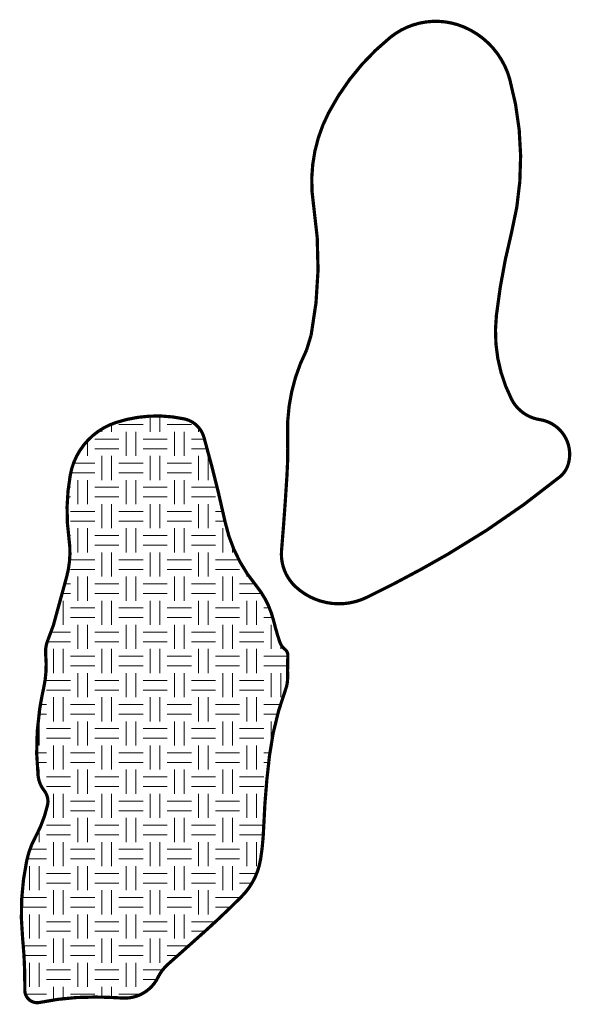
# Model space of a CAD drawing. Header units: metres. Extents: x 198187 to 205351, y 462241 to 466381.
# Tile 2 of 9: x 198187 to 198358, y 466075 to 466381. Entities that reach past the tile are written whole.
import ezdxf

# ---------------------------------------------------------------- set-up
doc = ezdxf.new("R2010")
doc.units = ezdxf.units.M
doc.linetypes.add('ACAD_ISO06W100', pattern=[36, 24, -3, 0, -3, 0, -3, 0, -3])
doc.layers.add('N-WE-GR-FAUNAAKKER-A', color=64, linetype='ACAD_ISO06W100', lineweight=18, transparency=0.4)
doc.layers.add('N-WE-GR-FAUNAAKKER-G', color=64, linetype='ACAD_ISO06W100', lineweight=35)

msp = doc.modelspace()

# ---------------------------------------------------------------- hatches: boundary and pattern name
at = {"layer": 'N-WE-GR-FAUNAAKKER-A'}
h = msp.add_hatch(dxfattribs=at)
h.set_pattern_fill('AGR-GROND-SO', color=256, scale=3, pattern_type=2)
h.set_pattern_definition([(0, (-3000, 3002.25), (7.5, 7.5), [7.5, -7.5]), (0, (-3000, 3005.25), (7.5, 7.5), [7.5, -7.5]), (90, (-2997.75, 3007.5), (-7.5, 7.5), [7.5, -7.5]), (90, (-2994.75, 3007.5), (-7.5, 7.5), [7.5, -7.5])])
edge = h.paths.add_edge_path()
edge.add_line((198197.1821640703, 466192.3969089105), (198201.292624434, 466207.461226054))
edge.add_arc((198173.3442713, 466215.0872337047), 28.97009553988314, 344.7377651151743, 368.0754589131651)
edge.add_arc((198263.7493382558, 466227.9142756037), 62.34041390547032, 169.6191171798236, 188.0754589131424, ccw=False)
edge.add_arc((198223.1779343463, 466235.3465295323), 21.09387206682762, 108.4937493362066, 169.6191171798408, ccw=False)
edge.add_arc((198229.2577692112, 466217.1692285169), 40.26099663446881, 77.73006450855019, 108.49374933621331, ccw=False)
edge.add_arc((198236.0818399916, 466248.5463362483), 8.150393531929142, 15.743307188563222, 77.73006450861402, ccw=False)
edge.add_arc((197807.2203281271, 466127.6489596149), 453.7268426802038, 12.304028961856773, 15.743307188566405, ccw=False)
edge.add_arc((198295.3656796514, 466234.1178165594), 45.89451566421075, 192.3040289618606, 219.4920218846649)
edge.add_arc((198238.2031874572, 466187.0100611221), 28.17768651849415, 13.616110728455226, 39.4920218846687, ccw=False)
edge.add_arc((198339.7177863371, 466211.5992443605), 76.27250121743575, 193.6161107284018, 198.6144893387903)
edge.add_arc((198272.3465976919, 466188.9073659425), 5.18242873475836, 198.614489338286, 230.9412182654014)
edge.add_arc((198267.5567851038, 466183.0048320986), 2.419032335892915, -2.397366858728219, 50.94121826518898, ccw=False)
edge.add_arc((198384.9261862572, 466178.0910001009), 115.053185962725, 177.6026331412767, 180.9958315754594)
edge.add_arc((198259.904966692, 466175.9178449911), 9.986919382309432, -20.215467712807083, 0.9958315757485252, ccw=False)
edge.add_arc((198356.5413203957, 466140.3329671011), 92.99302231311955, 159.7845322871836, 172.9775968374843)
edge.add_arc((198525.2448407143, 466119.5518171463), 262.9716502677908, 172.977596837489, 177.829719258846)
edge.add_arc((198178.543644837, 466132.690638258), 83.97841507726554, 351.1602740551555, 357.82971925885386, ccw=False)
edge.add_arc((198240.4997813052, 466123.055330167), 21.27752187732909, 315.16540174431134, 351.160274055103, ccw=False)
edge.add_arc((198059.463732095, 466303.0491536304), 276.5652567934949, 311.79107192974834, 315.1654017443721, ccw=False)
edge.add_arc((195356.5059237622, 469327.0911636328), 4332.525191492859, 311.59567263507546, 311.7910719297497, ccw=False)
edge.add_arc((198241.526110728, 466077.120357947), 13.23730972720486, 131.5956726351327, 153.9168504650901)
edge.add_arc((198219.3199131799, 466087.9909649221), 11.48687490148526, 266.48151847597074, 333.91685046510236, ccw=False)
edge.add_arc((198208.4222577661, 465910.7541124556), 166.0846902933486, 86.48151847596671, 89.44157863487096)
edge.add_arc((198209.2586662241, 465996.5695202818), 80.26520649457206, 89.44157863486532, 101.733494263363)
edge.add_arc((198192.1531224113, 466078.9265853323), 3.849511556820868, 179.2279592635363, 281.7334942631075, ccw=False)
edge.add_arc((198043.52978208, 466080.9293544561), 144.7873222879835, 359.227959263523, 365.6867799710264)
edge.add_arc((198265.9454910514, 466103.0775648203), 78.72842843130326, 168.0983493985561, 185.6867799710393, ccw=False)
edge.add_arc((198214.635850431, 466113.8917458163), 26.29155465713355, 151.2371041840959, 168.0983493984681, ccw=False)
edge.add_arc((198158.3445044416, 466144.790720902), 37.92263610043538, 331.2371041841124, 347.2932621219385)
edge.add_arc((198190.0306108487, 466137.646032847), 5.441011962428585, 347.2932621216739, 398.3660685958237)
edge.add_arc((198201.2698736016, 466146.5433304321), 8.89366388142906, 186.0978314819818, 218.3660685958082, ccw=False)
edge.add_arc((198271.7834839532, 466154.0763622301), 79.80851291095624, 171.26315994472, 186.0978314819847, ccw=False)
edge.add_arc((198295.2971884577, 466150.462785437), 103.598263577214, 167.4809348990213, 171.2631599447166, ccw=False)
edge.add_arc((198162.3619123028, 466179.9802381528), 32.57466934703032, 347.4809348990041, 365.4881948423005)
edge.add_arc((198204.7660478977, 466184.0544742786), 10.02474515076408, 157.3037013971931, 185.4881948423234, ccw=False)
edge.add_line((198195.51758876, 466187.9224865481), (198197.1821640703, 466192.3969089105))

# ---------------------------------------------------------------- linework, layer by layer
at = {"layer": 'N-WE-GR-FAUNAAKKER-G', "const_width": 1, "flags": 128}
for points in [[(198277.1933444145, 466282.5403200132, 0.08755544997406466), (198277.9428564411, 466322.9951300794, -0.160449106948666), (198282.6274335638, 466351.6506175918, -0.1025719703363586), (198301.7404394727, 466375.0619519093, -0.2791448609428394), (198324.7884714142, 466378.2458989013, -0.2268854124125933), (198338.8421637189, 466362.1388885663, -0.1304514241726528), (198339.4042879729, 466314.3797545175, 0.03366932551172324), (198334.7191639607, 466288.6848151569, 0.1465763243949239), (198339.4037020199, 466262.6513953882, 0.2424132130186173), (198348.2106929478, 466256.2835191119, -0.4552036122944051), (198357.0176448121, 466242.423990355, -0.1511132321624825), (198354.3942941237, 466238.4908887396, -0.03880748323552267), (198319.7285718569, 466214.5176751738, -0.0188545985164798), (198294.4319257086, 466201.0327325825, -0.3111736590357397), (198272.3207935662, 466204.4039726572, -0.2288337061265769), (198268.0109919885, 466215.6414159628, 0.005894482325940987), (198269.6974428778, 466239.0527679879, 0.02248596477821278), (198269.8848306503, 466251.4139520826, -0.1248035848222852), (198275.7569001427, 466277.8572315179)], [(198197.1821640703, 466192.3969089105), (198201.292624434, 466207.461226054, 0.1021833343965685), (198202.027097, 466219.156870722, -0.08070552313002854), (198202.4293342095, 466239.1474545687, -0.2732190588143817), (198216.4869328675, 466255.3510774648, -0.1350439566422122), (198237.8139426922, 466256.510552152, -0.277262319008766), (198243.9264872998, 466250.7577664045, -0.0150078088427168), (198250.525333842, 466224.3377370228, 0.1191896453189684), (198259.9482785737, 466204.9302461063, -0.1133871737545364), (198265.5889356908, 466193.6435226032, 0.02181299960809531), (198267.4352736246, 466187.2531399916, 0.1419949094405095), (198269.081059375, 466184.8832104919, -0.237028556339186), (198269.9737001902, 466182.9036446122, 0.01480670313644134), (198269.8903776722, 466176.0914143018, -0.09281692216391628), (198269.2766895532, 466172.4668495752, 0.05762927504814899), (198264.2458923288, 466151.7020548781, 0.02117454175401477), (198262.4618216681, 466129.5104187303, -0.02910916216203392), (198261.5245702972, 466119.7855923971, -0.1583615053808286), (198255.5886319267, 466108.0533461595, -0.01472435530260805), (198243.7713269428, 466096.8476702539, -0.0008525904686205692), (198232.7382614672, 466087.0198566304, 0.09770363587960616), (198229.6369293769, 466082.9404726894, -0.3030385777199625), (198218.614957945, 466076.5257421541, 0.01291641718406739), (198210.0409419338, 466076.8309146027, 0.05368508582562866), (198192.9359579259, 466075.1575127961, -0.4796860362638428), (198188.30396032, 466078.9784545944, 0.02818938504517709), (198187.6045277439, 466095.276352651, -0.07689502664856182), (198188.9094841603, 466119.3139155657, -0.07370408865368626), (198191.5881878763, 466126.5428760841, 0.0701730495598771), (198195.3383652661, 466136.4492228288, 0.2266108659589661), (198194.2966970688, 466141.0231795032, -0.1417345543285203), (198192.4265303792, 466145.5985881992, -0.0648190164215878), (198192.9010351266, 466166.1989857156, -0.01650456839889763), (198194.1620841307, 466172.9192074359, 0.07873358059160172), (198194.7872569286, 466183.0957010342, -0.1236017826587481), (198195.51758876, 466187.9224865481)]]:
    msp.add_lwpolyline(points, format="xyb", close=True, dxfattribs=at)

doc.saveas('drawing.dxf')
